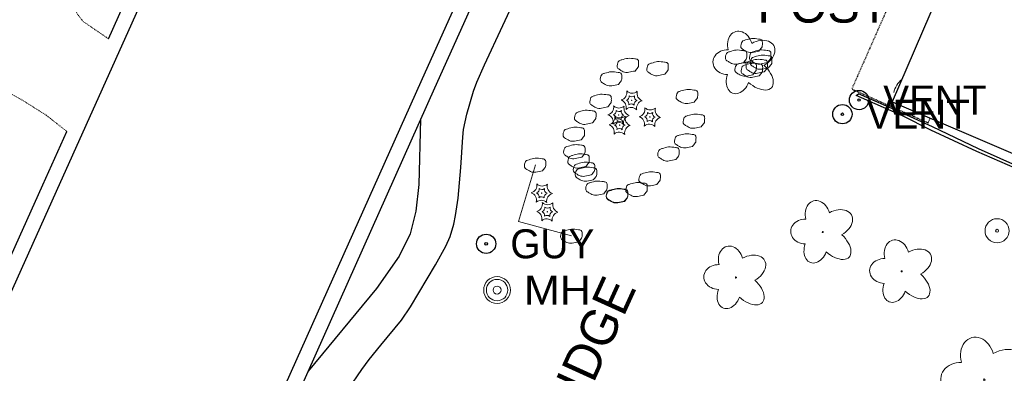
# Model space of a CAD drawing. Extents: x 386588 to 390135, y 96998 to 113606.
# Tile 49 of 92: x 388175 to 388338, y 102226 to 102284. Entities that reach past the tile are written whole.
import ezdxf
from ezdxf.enums import TextEntityAlignment as Align

# ---------------------------------------------------------------- set-up
doc = ezdxf.new("R2010")
doc.units = 0
doc.header["$MEASUREMENT"] = 0
doc.linetypes.add('Wisdot3', pattern=[0.1875, 0.125, -0.0625])
for name, color, linetype, lineweight in [('E_BLD', 241, 'Continuous', 25), ('E_DWY', 2, 'Wisdot3', 15), ('E_FEN_Generic', 40, 'Efen', 15), ('E_LAND_Vegetation', 3, 'Continuous', 15), ('E_MISCPROP', 30, 'Continuous', 15), ('E_MISCPROP_HvyDash', 241, 'Wisdot3', 25), ('E_MISCPROP_Railing', 30, 'Continuous', 15), ('E_MISCPROP_Solid', 241, 'Continuous', 15), ('E_RDWY', 21, 'Continuous', 25), ('E_RDWY_AsphConc', 200, 'Continuous', 25), ('E_UTL_AG_Bold', 30, 'Continuous', 25), ('E_UTL_EGuyWire', 200, 'Continuous', 25), ('E_UTL_MH', 30, 'Continuous', 15), ('E_WAL', 40, 'Continuous', 25)]:
    doc.layers.add(name, color=color, linetype=linetype, lineweight=lineweight)
doc.styles.add('Style-dot_font5', font='dot_font5.shx')
doc.styles.add('Style-IGR_FONT_0', font='dot_font15.shx')
doc.linetypes.add('Efen', pattern='A,0.105,-0.0325,[20,dgnlstyle-ewdotudls.shx,S=0.000293,R=0,X=0,Y=0],-0.0325,0.105', length=0.275)

# ---------------------------------------------------------------- blocks, each defined once
blk = doc.blocks.new('GUY')
at = {"layer": 'E_UTL_EGuyWire'}
for radius in [4, 0.5]:
    blk.add_circle((0, 0), radius, dxfattribs=at)
at = {"layer": 'E_UTL_EGuyWire', "style": 'Style-dot_font5'}
blk.add_text('GUY', height=12, dxfattribs=at).set_placement((10, 0), align=Align.MIDDLE_LEFT)
blk = doc.blocks.new('MH')
at = {"layer": 'E_UTL_MH'}
for radius in [5, 4, 1.5]:
    blk.add_circle((0, 0), radius, dxfattribs=at)
at = {"layer": 'E_UTL_MH', "style": 'Style-dot_font5', "width": 1.111111}
blk.add_text('MH', height=10.8, dxfattribs=at).set_placement((10, 0), align=Align.MIDDLE_LEFT)
blk = doc.blocks.new('DTRE')
at = {"layer": 'E_LAND_Vegetation'}
blk.add_circle((-0.18, 0), 0.183, dxfattribs=at)
for centre, major_axis, ratio in [((-1.87, 5.32), (1.36, -4.98), 0.782863), ((4.06, 2.74), (-5.27, -2.93), 0.691916), ((-5.87, 0.15), (4.93, -0.12), 0.832022), ((3.54, -3.71), (-5.01, 4.58), 0.560249), ((-2.49, -5.24), (1.8, 4.86), 0.716896)]:
    blk.add_ellipse(centre, major_axis=major_axis, ratio=ratio, start_param=1.570796, end_param=4.712389, dxfattribs=at)
blk = doc.blocks.new('VENT')
at = {"layer": 'E_UTL_AG_Bold'}
for radius in [4, 0.5]:
    blk.add_circle((0, 0), radius, dxfattribs=at)
at = {"layer": 'E_UTL_AG_Bold', "style": 'Style-dot_font5'}
blk.add_text('VENT', height=12, dxfattribs=at).set_placement((10, 0), align=Align.MIDDLE_LEFT)

msp = doc.modelspace()

# ---------------------------------------------------------------- linework, layer by layer
at = {"layer": 'E_BLD', "ltscale": 5}
for p, q in [((388328.1, 102290.59), (388319.46, 102270.44)), ((388319.46, 102270.44), (388319.46, 102270.44)), ((388319.46, 102270.44), (388351.36, 102256.77))]:
    msp.add_line(p, q, dxfattribs=at)
at = {"layer": 'E_DWY', "flags": 128}
for points in [[(388193.05, 102288.35), (388189.51, 102290.48), (388187.25, 102290.8), (388185.74, 102290.69), (388184.65, 102289.88), (388184, 102288.89), (388183.66, 102287.71), (388183.84, 102286.35), (388184.68, 102284.83), (388185.56, 102283.75), (388189.71, 102280.91)], [(388182.81, 102265.58), (388179.4, 102268.26), (388175.23, 102270.89), (388169.65, 102273.92), (388162.56, 102276.04), (388151.04, 102278.4), (388133.51, 102281.08), (388101.02, 102285.91)]]:
    msp.add_lwpolyline(points, dxfattribs=at)
at = {"layer": 'E_FEN_Generic', "flags": 128}
msp.add_lwpolyline([(388266.39, 102248.28), (388257.58, 102250.66), (388260.4, 102260.02)], dxfattribs=at)
at = {"layer": 'E_LAND_Vegetation'}
for centre, radius in [((388295.1, 102276.96), 0.0916), ((388276.33, 102270.71), 0.0366), ((388274.16, 102268.27), 0.0366), ((388279.34, 102267.95), 0.0366), ((388274.35, 102266.61), 0.0366), ((388261.44, 102255.35), 0.0366), ((388262.37, 102252.26), 0.0366), ((388307.96, 102248.91), 0.0916), ((388321.03, 102242.4), 0.0916), ((388293.59, 102241.38), 0.0916)]:
    msp.add_circle(centre, radius, dxfattribs=at)
for centre, radius, start, end in [((388323.52, 102271.17), 3.89, 128.8654, 167.8983), ((388276.41, 102273.18), 1.29, 225.2113, 310.9762), ((388276.37, 102271.94), 0.645, 225.2113, 310.9762), ((388277.42, 102271.29), 0.645, 165.2113, 250.9762), ((388278.5, 102271.87), 1.29, 165.2113, 250.9762), ((388274.25, 102270.73), 1.29, 225.2113, 310.9762), ((388274.15, 102269.55), 1.29, 345.2113, 70.9762), ((388276.34, 102269.43), 1.29, 165.2113, 250.9762), ((388275.24, 102270.13), 0.645, 345.2113, 70.9762), ((388276.29, 102269.48), 0.645, 45.2113, 130.9762), ((388277.38, 102270.06), 0.645, 105.2018, 190.9838), ((388278.42, 102269.41), 1.29, 105.2018, 190.9838), ((388271.99, 102267.11), 1.29, 345.2113, 70.9762), ((388273.08, 102267.69), 0.645, 345.2113, 70.9762), ((388274.43, 102269.08), 1.29, 225.2113, 310.9762), ((388274.21, 102269.5), 0.645, 225.2113, 310.9762), ((388275.21, 102267.61), 0.645, 105.2018, 190.9838), ((388275.25, 102268.85), 0.645, 165.2113, 250.9762), ((388276.26, 102266.96), 1.29, 105.2018, 190.9838), ((388276.52, 102267.77), 1.29, 165.2113, 250.9762), ((388276.25, 102268.25), 1.29, 45.2113, 130.9762), ((388277.16, 102266.79), 1.29, 345.2113, 70.9762), ((388278.25, 102267.37), 0.645, 345.2113, 70.9762), ((388279.42, 102270.41), 1.29, 225.2113, 310.9762), ((388279.38, 102269.18), 0.645, 225.2113, 310.9762), ((388280.39, 102267.3), 0.645, 105.2018, 190.9838), ((388280.43, 102268.53), 0.645, 165.2113, 250.9762), ((388281.51, 102269.11), 1.29, 165.2113, 250.9762), ((388272.17, 102265.45), 1.29, 345.2113, 70.9762), ((388274.08, 102265.8), 1.29, 45.2113, 130.9762), ((388273.26, 102266.03), 0.645, 345.2113, 70.9762), ((388274.12, 102267.03), 0.645, 45.2113, 130.9762), ((388274.39, 102267.85), 0.645, 225.2113, 310.9762), ((388275.39, 102265.96), 0.645, 105.2018, 190.9838), ((388275.44, 102267.19), 0.645, 165.2113, 250.9762), ((388276.44, 102265.31), 1.29, 105.2018, 190.9838), ((388279.26, 102265.48), 1.29, 45.2113, 130.9762), ((388279.3, 102266.71), 0.645, 45.2113, 130.9762), ((388281.43, 102266.64), 1.29, 105.2018, 190.9838), ((388274.26, 102264.15), 1.29, 45.2113, 130.9762), ((388274.31, 102265.38), 0.645, 45.2113, 130.9762), ((388261.53, 102257.81), 1.29, 225.2113, 310.9762), ((388263.62, 102256.51), 1.29, 165.2113, 250.9762), ((388259.27, 102254.19), 1.29, 345.2113, 70.9762), ((388260.36, 102254.77), 0.645, 345.2113, 70.9762), ((388261.49, 102256.58), 0.645, 225.2113, 310.9762), ((388262.49, 102254.69), 0.645, 105.2018, 190.9838), ((388262.53, 102255.93), 0.645, 165.2113, 250.9762), ((388263.54, 102254.04), 1.29, 105.2018, 190.9838), ((388261.36, 102252.88), 1.29, 45.2113, 130.9762), ((388261.4, 102254.11), 0.645, 45.2113, 130.9762), ((388262.45, 102254.73), 1.29, 225.2113, 310.9762), ((388264.54, 102253.42), 1.29, 165.2113, 250.9762), ((388260.19, 102251.1), 1.29, 345.2113, 70.9762), ((388261.28, 102251.68), 0.645, 345.2113, 70.9762), ((388262.33, 102251.03), 0.645, 45.2113, 130.9762), ((388262.41, 102253.5), 0.645, 225.2113, 310.9762), ((388263.41, 102251.61), 0.645, 105.2018, 190.9838), ((388263.46, 102252.84), 0.645, 165.2113, 250.9762), ((388264.46, 102250.96), 1.29, 105.2018, 190.9838), ((388262.28, 102249.8), 1.29, 45.2113, 130.9762)]:
    msp.add_arc(centre, radius, start, end, dxfattribs=at)
at = {"layer": 'E_LAND_Vegetation', "extrusion": (0, 0, -1)}
for centre, radius in [((-388274.24, 102272.02), 1.29), ((-388275.28, 102271.36), 0.645), ((-388272.07, 102269.57), 1.29), ((-388272.25, 102267.92), 1.29), ((-388273.12, 102268.92), 0.645), ((-388277.24, 102269.25), 1.29), ((-388278.29, 102268.6), 0.645), ((-388273.3, 102267.26), 0.645), ((-388259.35, 102256.65), 1.29), ((-388260.4, 102256), 0.645), ((-388260.27, 102253.57), 1.29), ((-388261.32, 102252.91), 0.645)]:
    msp.add_arc(centre, radius, 168.9999, 254.812, dxfattribs=at)
at = {"layer": 'E_LAND_Vegetation'}
for centre, major_axis, ratio in [((388294.25, 102279.62), (0.68, -2.49), 0.782863), ((388294.25, 102279.62), (0.68, -2.49), 0.782863), ((388297.21, 102278.32), (-2.64, -1.46), 0.691916), ((388297.21, 102278.32), (-2.64, -1.46), 0.691916), ((388292.25, 102277.03), (2.47, -0.06), 0.832022), ((388292.25, 102277.03), (2.47, -0.06), 0.832022), ((388296.96, 102275.1), (-2.51, 2.29), 0.560249), ((388296.96, 102275.1), (-2.51, 2.29), 0.560249), ((388293.94, 102274.33), (0.9, 2.43), 0.716896), ((388293.94, 102274.33), (0.9, 2.43), 0.716896), ((388307.12, 102251.57), (0.68, -2.49), 0.782863), ((388307.12, 102251.57), (0.68, -2.49), 0.782863), ((388310.08, 102250.28), (-2.64, -1.46), 0.691916), ((388310.08, 102250.28), (-2.64, -1.46), 0.691916), ((388305.12, 102248.99), (2.47, -0.06), 0.832022), ((388305.12, 102248.99), (2.47, -0.06), 0.832022), ((388309.82, 102247.06), (-2.51, 2.29), 0.560249), ((388309.82, 102247.06), (-2.51, 2.29), 0.560249), ((388292.74, 102244.04), (0.68, -2.49), 0.782863), ((388292.74, 102244.04), (0.68, -2.49), 0.782863), ((388306.81, 102246.29), (0.9, 2.43), 0.716896), ((388306.81, 102246.29), (0.9, 2.43), 0.716896), ((388320.19, 102245.06), (0.68, -2.49), 0.782863), ((388320.19, 102245.06), (0.68, -2.49), 0.782863), ((388295.7, 102242.75), (-2.64, -1.46), 0.691916), ((388295.7, 102242.75), (-2.64, -1.46), 0.691916), ((388323.15, 102243.76), (-2.64, -1.46), 0.691916), ((388323.15, 102243.76), (-2.64, -1.46), 0.691916), ((388290.74, 102241.46), (2.47, -0.06), 0.832022), ((388290.74, 102241.46), (2.47, -0.06), 0.832022), ((388318.19, 102242.47), (2.47, -0.06), 0.832022), ((388318.19, 102242.47), (2.47, -0.06), 0.832022), ((388322.9, 102240.54), (-2.51, 2.29), 0.560249), ((388322.9, 102240.54), (-2.51, 2.29), 0.560249), ((388295.45, 102239.53), (-2.51, 2.29), 0.560249), ((388295.45, 102239.53), (-2.51, 2.29), 0.560249), ((388319.88, 102239.77), (0.9, 2.43), 0.716896), ((388319.88, 102239.77), (0.9, 2.43), 0.716896), ((388292.43, 102238.76), (0.9, 2.43), 0.716896), ((388292.43, 102238.76), (0.9, 2.43), 0.716896)]:
    msp.add_ellipse(centre, major_axis=major_axis, ratio=ratio, start_param=1.570796, end_param=4.712389, dxfattribs=at)
at = {"layer": 'E_MISCPROP'}
for radius in [2, 0.25]:
    msp.add_circle((388336.82, 102249.12), radius, dxfattribs=at)
at = {"layer": 'E_MISCPROP_HvyDash', "flags": 128}
msp.add_lwpolyline([(388326.96, 102287.93), (388320.72, 102290.61), (388312.76, 102272.59), (388325.41, 102266.99), (388325.74, 102267.75)], dxfattribs=at)
at = {"layer": 'E_MISCPROP_Solid'}
for points in [[(388297.39, 102278.86), (388297.54, 102279.05), (388297.69, 102279.24), (388297.84, 102279.43), (388297.99, 102279.61), (388297.96, 102279.89), (388297.96, 102280.12), (388297.96, 102280.32), (388298, 102280.52), (388297.82, 102280.71), (388297.67, 102280.87), (388297.51, 102280.83), (388297.34, 102280.85), (388296.96, 102280.91), (388296.56, 102281), (388296.18, 102280.95), (388295.84, 102280.91), (388295.52, 102280.81), (388295.18, 102280.71), (388295.03, 102280.67), (388294.88, 102280.63), (388294.73, 102280.55), (388294.61, 102280.47), (388294.57, 102280.33), (388294.52, 102280.21), (388294.41, 102279.93), (388294.3, 102279.5), (388294.54, 102279.29), (388294.7, 102279.15), (388294.87, 102279.06), (388295.04, 102278.95), (388295.17, 102278.88), (388295.28, 102278.8), (388295.42, 102278.74), (388295.71, 102278.61), (388296.03, 102278.59), (388296.32, 102278.64), (388296.68, 102278.72), (388297.04, 102278.79), (388297.39, 102278.86)], [(388276.91, 102275.57), (388277.06, 102275.76), (388277.21, 102275.95), (388277.36, 102276.14), (388277.51, 102276.33), (388277.48, 102276.6), (388277.48, 102276.83), (388277.48, 102277.03), (388277.52, 102277.24), (388277.34, 102277.43), (388277.19, 102277.58), (388277.03, 102277.55), (388276.86, 102277.57), (388276.47, 102277.63), (388276.08, 102277.71), (388275.7, 102277.66), (388275.36, 102277.62), (388275.03, 102277.52), (388274.7, 102277.43), (388274.55, 102277.38), (388274.4, 102277.35), (388274.25, 102277.26), (388274.13, 102277.19), (388274.08, 102277.05), (388274.04, 102276.93), (388273.93, 102276.64), (388273.82, 102276.21), (388274.06, 102276), (388274.22, 102275.86), (388274.39, 102275.77), (388274.56, 102275.67), (388274.68, 102275.59), (388274.8, 102275.52), (388274.94, 102275.45), (388275.23, 102275.33), (388275.54, 102275.3), (388275.84, 102275.36), (388276.2, 102275.43), (388276.55, 102275.5), (388276.91, 102275.57)], [(388294.83, 102276.95), (388294.98, 102277.14), (388295.13, 102277.33), (388295.28, 102277.52), (388295.43, 102277.7), (388295.4, 102277.98), (388295.4, 102278.21), (388295.41, 102278.41), (388295.44, 102278.61), (388295.26, 102278.8), (388295.11, 102278.95), (388294.95, 102278.92), (388294.79, 102278.94), (388294.4, 102279), (388294, 102279.09), (388293.62, 102279.04), (388293.29, 102279), (388292.96, 102278.9), (388292.62, 102278.8), (388292.47, 102278.76), (388292.32, 102278.72), (388292.17, 102278.63), (388292.05, 102278.56), (388292.01, 102278.42), (388291.96, 102278.3), (388291.85, 102278.02), (388291.74, 102277.59), (388291.98, 102277.37), (388292.14, 102277.24), (388292.31, 102277.15), (388292.48, 102277.04), (388292.61, 102276.97), (388292.72, 102276.89), (388292.86, 102276.83), (388293.15, 102276.7), (388293.47, 102276.67), (388293.76, 102276.73), (388294.12, 102276.8), (388294.48, 102276.88), (388294.83, 102276.95)], [(388298.81, 102276.96), (388298.97, 102277.15), (388299.12, 102277.34), (388299.27, 102277.53), (388299.41, 102277.71), (388299.38, 102277.99), (388299.38, 102278.22), (388299.39, 102278.42), (388299.42, 102278.62), (388299.24, 102278.81), (388299.09, 102278.97), (388298.93, 102278.93), (388298.77, 102278.96), (388298.38, 102279.01), (388297.99, 102279.1), (388297.6, 102279.05), (388297.27, 102279.01), (388296.94, 102278.91), (388296.61, 102278.81), (388296.45, 102278.77), (388296.3, 102278.74), (388296.16, 102278.65), (388296.03, 102278.58), (388295.99, 102278.44), (388295.94, 102278.32), (388295.83, 102278.03), (388295.73, 102277.6), (388295.97, 102277.39), (388296.12, 102277.25), (388296.29, 102277.16), (388296.46, 102277.06), (388296.59, 102276.98), (388296.7, 102276.9), (388296.84, 102276.84), (388297.14, 102276.72), (388297.45, 102276.69), (388297.75, 102276.75), (388298.1, 102276.82), (388298.46, 102276.89), (388298.81, 102276.96)], [(388298.98, 102276.1), (388299.13, 102276.29), (388299.28, 102276.48), (388299.43, 102276.67), (388299.57, 102276.85), (388299.54, 102277.13), (388299.55, 102277.36), (388299.55, 102277.56), (388299.59, 102277.76), (388299.4, 102277.95), (388299.26, 102278.11), (388299.09, 102278.07), (388298.93, 102278.1), (388298.54, 102278.15), (388298.15, 102278.24), (388297.77, 102278.19), (388297.43, 102278.15), (388297.1, 102278.05), (388296.77, 102277.95), (388296.61, 102277.91), (388296.47, 102277.88), (388296.32, 102277.79), (388296.2, 102277.71), (388296.15, 102277.58), (388296.1, 102277.45), (388296, 102277.17), (388295.89, 102276.74), (388296.13, 102276.53), (388296.28, 102276.39), (388296.45, 102276.3), (388296.63, 102276.19), (388296.75, 102276.12), (388296.87, 102276.04), (388297.01, 102275.98), (388297.3, 102275.85), (388297.61, 102275.83), (388297.91, 102275.89), (388298.27, 102275.96), (388298.62, 102276.03), (388298.98, 102276.1)], [(388281.82, 102275.02), (388281.97, 102275.21), (388282.12, 102275.4), (388282.27, 102275.59), (388282.42, 102275.78), (388282.39, 102276.05), (388282.39, 102276.28), (388282.39, 102276.48), (388282.43, 102276.69), (388282.25, 102276.88), (388282.1, 102277.03), (388281.94, 102277), (388281.77, 102277.02), (388281.39, 102277.08), (388280.99, 102277.16), (388280.61, 102277.12), (388280.27, 102277.07), (388279.95, 102276.97), (388279.61, 102276.88), (388279.46, 102276.83), (388279.31, 102276.8), (388279.16, 102276.71), (388279.04, 102276.64), (388279, 102276.5), (388278.95, 102276.38), (388278.84, 102276.09), (388278.73, 102275.66), (388278.97, 102275.45), (388279.13, 102275.31), (388279.3, 102275.22), (388279.47, 102275.12), (388279.6, 102275.04), (388279.71, 102274.97), (388279.85, 102274.91), (388280.14, 102274.78), (388280.46, 102274.75), (388280.75, 102274.81), (388281.11, 102274.88), (388281.47, 102274.95), (388281.82, 102275.02)], [(388296.4, 102274.95), (388296.55, 102275.14), (388296.7, 102275.33), (388296.85, 102275.52), (388296.99, 102275.71), (388296.97, 102275.98), (388296.97, 102276.21), (388296.97, 102276.41), (388297.01, 102276.62), (388296.83, 102276.81), (388296.68, 102276.96), (388296.52, 102276.92), (388296.35, 102276.95), (388295.96, 102277.01), (388295.57, 102277.09), (388295.19, 102277.04), (388294.85, 102277), (388294.52, 102276.9), (388294.19, 102276.81), (388294.03, 102276.76), (388293.89, 102276.73), (388293.74, 102276.64), (388293.62, 102276.57), (388293.57, 102276.43), (388293.53, 102276.31), (388293.42, 102276.02), (388293.31, 102275.59), (388293.55, 102275.38), (388293.7, 102275.24), (388293.87, 102275.15), (388294.05, 102275.05), (388294.17, 102274.97), (388294.29, 102274.89), (388294.43, 102274.83), (388294.72, 102274.71), (388295.03, 102274.68), (388295.33, 102274.74), (388295.69, 102274.81), (388296.04, 102274.88), (388296.4, 102274.95)], [(388297.44, 102274.75), (388297.59, 102274.94), (388297.74, 102275.13), (388297.89, 102275.32), (388298.03, 102275.51), (388298, 102275.78), (388298.01, 102276.01), (388298.01, 102276.21), (388298.05, 102276.42), (388297.86, 102276.61), (388297.72, 102276.76), (388297.55, 102276.73), (388297.39, 102276.75), (388297, 102276.81), (388296.61, 102276.89), (388296.23, 102276.84), (388295.89, 102276.8), (388295.56, 102276.7), (388295.23, 102276.61), (388295.07, 102276.56), (388294.93, 102276.53), (388294.78, 102276.44), (388294.66, 102276.37), (388294.61, 102276.23), (388294.56, 102276.11), (388294.46, 102275.82), (388294.35, 102275.39), (388294.59, 102275.18), (388294.74, 102275.04), (388294.91, 102274.95), (388295.09, 102274.85), (388295.21, 102274.77), (388295.33, 102274.7), (388295.47, 102274.63), (388295.76, 102274.51), (388296.07, 102274.48), (388296.37, 102274.54), (388296.73, 102274.61), (388297.08, 102274.68), (388297.44, 102274.75)], [(388298.25, 102275.41), (388298.4, 102275.6), (388298.55, 102275.79), (388298.7, 102275.98), (388298.85, 102276.16), (388298.82, 102276.44), (388298.82, 102276.67), (388298.83, 102276.87), (388298.86, 102277.07), (388298.68, 102277.26), (388298.53, 102277.41), (388298.37, 102277.38), (388298.21, 102277.4), (388297.82, 102277.46), (388297.42, 102277.55), (388297.04, 102277.5), (388296.71, 102277.46), (388296.38, 102277.36), (388296.04, 102277.26), (388295.89, 102277.22), (388295.74, 102277.18), (388295.59, 102277.09), (388295.47, 102277.02), (388295.43, 102276.88), (388295.38, 102276.76), (388295.27, 102276.48), (388295.16, 102276.05), (388295.4, 102275.83), (388295.56, 102275.7), (388295.73, 102275.61), (388295.9, 102275.5), (388296.03, 102275.43), (388296.14, 102275.35), (388296.28, 102275.29), (388296.57, 102275.16), (388296.89, 102275.13), (388297.18, 102275.19), (388297.54, 102275.26), (388297.9, 102275.34), (388298.25, 102275.41)], [(388274.12, 102273.36), (388274.27, 102273.55), (388274.42, 102273.74), (388274.57, 102273.93), (388274.72, 102274.11), (388274.69, 102274.39), (388274.69, 102274.62), (388274.7, 102274.82), (388274.73, 102275.02), (388274.55, 102275.21), (388274.4, 102275.36), (388274.24, 102275.33), (388274.08, 102275.35), (388273.69, 102275.41), (388273.29, 102275.49), (388272.91, 102275.45), (388272.58, 102275.41), (388272.25, 102275.3), (388271.91, 102275.21), (388271.76, 102275.17), (388271.61, 102275.13), (388271.46, 102275.04), (388271.34, 102274.97), (388271.3, 102274.83), (388271.25, 102274.71), (388271.14, 102274.42), (388271.03, 102274), (388271.27, 102273.78), (388271.43, 102273.65), (388271.6, 102273.55), (388271.77, 102273.45), (388271.9, 102273.38), (388272.01, 102273.3), (388272.15, 102273.24), (388272.44, 102273.11), (388272.76, 102273.08), (388273.05, 102273.14), (388273.41, 102273.21), (388273.77, 102273.29), (388274.12, 102273.36)], [(388272.39, 102269.63), (388272.54, 102269.82), (388272.69, 102270.01), (388272.84, 102270.2), (388272.99, 102270.38), (388272.96, 102270.66), (388272.96, 102270.89), (388272.96, 102271.09), (388273, 102271.29), (388272.82, 102271.48), (388272.67, 102271.63), (388272.51, 102271.6), (388272.34, 102271.62), (388271.96, 102271.68), (388271.56, 102271.76), (388271.18, 102271.72), (388270.84, 102271.68), (388270.51, 102271.57), (388270.18, 102271.48), (388270.03, 102271.44), (388269.88, 102271.4), (388269.73, 102271.31), (388269.61, 102271.24), (388269.56, 102271.1), (388269.52, 102270.98), (388269.41, 102270.69), (388269.3, 102270.27), (388269.54, 102270.05), (388269.7, 102269.92), (388269.87, 102269.82), (388270.04, 102269.72), (388270.17, 102269.65), (388270.28, 102269.57), (388270.42, 102269.51), (388270.71, 102269.38), (388271.03, 102269.35), (388271.32, 102269.41), (388271.68, 102269.48), (388272.03, 102269.56), (388272.39, 102269.63)], [(388286.69, 102270.42), (388286.84, 102270.61), (388286.99, 102270.8), (388287.14, 102270.99), (388287.28, 102271.17), (388287.25, 102271.45), (388287.26, 102271.68), (388287.26, 102271.88), (388287.3, 102272.08), (388287.11, 102272.27), (388286.97, 102272.42), (388286.8, 102272.39), (388286.64, 102272.41), (388286.25, 102272.47), (388285.86, 102272.55), (388285.48, 102272.51), (388285.14, 102272.47), (388284.81, 102272.36), (388284.48, 102272.27), (388284.32, 102272.23), (388284.18, 102272.19), (388284.03, 102272.1), (388283.91, 102272.03), (388283.86, 102271.89), (388283.81, 102271.77), (388283.71, 102271.48), (388283.6, 102271.06), (388283.84, 102270.84), (388283.99, 102270.71), (388284.16, 102270.61), (388284.34, 102270.51), (388284.46, 102270.44), (388284.58, 102270.36), (388284.72, 102270.3), (388285.01, 102270.17), (388285.32, 102270.14), (388285.62, 102270.2), (388285.98, 102270.27), (388286.33, 102270.35), (388286.69, 102270.42)], [(388269.86, 102266.98), (388270.01, 102267.17), (388270.16, 102267.36), (388270.31, 102267.55), (388270.45, 102267.73), (388270.43, 102268.01), (388270.43, 102268.24), (388270.43, 102268.44), (388270.47, 102268.64), (388270.29, 102268.83), (388270.14, 102268.98), (388269.98, 102268.95), (388269.81, 102268.97), (388269.42, 102269.03), (388269.03, 102269.11), (388268.65, 102269.07), (388268.31, 102269.03), (388267.98, 102268.92), (388267.65, 102268.83), (388267.49, 102268.79), (388267.35, 102268.75), (388267.2, 102268.66), (388267.08, 102268.59), (388267.03, 102268.45), (388266.99, 102268.33), (388266.88, 102268.04), (388266.77, 102267.62), (388267.01, 102267.4), (388267.16, 102267.27), (388267.33, 102267.17), (388267.51, 102267.07), (388267.63, 102267), (388267.75, 102266.92), (388267.89, 102266.86), (388268.18, 102266.73), (388268.49, 102266.7), (388268.79, 102266.76), (388269.15, 102266.83), (388269.5, 102266.91), (388269.86, 102266.98)], [(388287.84, 102266.33), (388287.99, 102266.52), (388288.14, 102266.71), (388288.29, 102266.9), (388288.43, 102267.08), (388288.4, 102267.36), (388288.41, 102267.59), (388288.41, 102267.79), (388288.45, 102267.99), (388288.26, 102268.18), (388288.12, 102268.33), (388287.95, 102268.3), (388287.79, 102268.32), (388287.4, 102268.38), (388287.01, 102268.46), (388286.63, 102268.42), (388286.29, 102268.38), (388285.96, 102268.27), (388285.63, 102268.18), (388285.47, 102268.14), (388285.33, 102268.1), (388285.18, 102268.01), (388285.06, 102267.94), (388285.01, 102267.8), (388284.96, 102267.68), (388284.86, 102267.39), (388284.75, 102266.97), (388284.99, 102266.75), (388285.14, 102266.62), (388285.31, 102266.52), (388285.49, 102266.42), (388285.61, 102266.35), (388285.73, 102266.27), (388285.87, 102266.21), (388286.16, 102266.08), (388286.47, 102266.05), (388286.77, 102266.11), (388287.13, 102266.18), (388287.48, 102266.26), (388287.84, 102266.33)], [(388267.96, 102264.17), (388268.11, 102264.36), (388268.26, 102264.55), (388268.41, 102264.74), (388268.56, 102264.92), (388268.53, 102265.2), (388268.53, 102265.43), (388268.53, 102265.63), (388268.57, 102265.83), (388268.39, 102266.02), (388268.24, 102266.18), (388268.08, 102266.14), (388267.91, 102266.17), (388267.52, 102266.22), (388267.13, 102266.31), (388266.75, 102266.26), (388266.41, 102266.22), (388266.08, 102266.12), (388265.75, 102266.02), (388265.6, 102265.98), (388265.45, 102265.95), (388265.3, 102265.86), (388265.18, 102265.78), (388265.13, 102265.65), (388265.09, 102265.52), (388264.98, 102265.24), (388264.87, 102264.81), (388265.11, 102264.6), (388265.27, 102264.46), (388265.44, 102264.37), (388265.61, 102264.26), (388265.73, 102264.19), (388265.85, 102264.11), (388265.99, 102264.05), (388266.28, 102263.92), (388266.59, 102263.9), (388266.89, 102263.96), (388267.25, 102264.03), (388267.6, 102264.1), (388267.96, 102264.17)], [(388286.4, 102263.09), (388286.55, 102263.28), (388286.7, 102263.47), (388286.85, 102263.66), (388287, 102263.84), (388286.97, 102264.12), (388286.97, 102264.35), (388286.98, 102264.55), (388287.01, 102264.75), (388286.83, 102264.94), (388286.68, 102265.09), (388286.52, 102265.06), (388286.36, 102265.08), (388285.97, 102265.14), (388285.58, 102265.23), (388285.19, 102265.18), (388284.86, 102265.14), (388284.53, 102265.04), (388284.2, 102264.94), (388284.04, 102264.9), (388283.89, 102264.86), (388283.74, 102264.77), (388283.62, 102264.7), (388283.58, 102264.56), (388283.53, 102264.44), (388283.42, 102264.16), (388283.31, 102263.73), (388283.55, 102263.51), (388283.71, 102263.38), (388283.88, 102263.29), (388284.05, 102263.18), (388284.18, 102263.11), (388284.29, 102263.03), (388284.43, 102262.97), (388284.72, 102262.84), (388285.04, 102262.81), (388285.34, 102262.87), (388285.69, 102262.94), (388286.05, 102263.02), (388286.4, 102263.09)], [(388268.06, 102261.28), (388268.21, 102261.47), (388268.36, 102261.66), (388268.51, 102261.85), (388268.65, 102262.03), (388268.62, 102262.31), (388268.63, 102262.54), (388268.63, 102262.74), (388268.67, 102262.94), (388268.48, 102263.13), (388268.34, 102263.29), (388268.17, 102263.25), (388268.01, 102263.28), (388267.62, 102263.33), (388267.23, 102263.42), (388266.85, 102263.37), (388266.51, 102263.33), (388266.18, 102263.23), (388265.85, 102263.13), (388265.69, 102263.09), (388265.55, 102263.06), (388265.4, 102262.97), (388265.28, 102262.9), (388265.23, 102262.76), (388265.18, 102262.64), (388265.08, 102262.35), (388264.97, 102261.92), (388265.21, 102261.71), (388265.36, 102261.57), (388265.53, 102261.48), (388265.71, 102261.38), (388265.83, 102261.3), (388265.95, 102261.22), (388266.09, 102261.16), (388266.38, 102261.04), (388266.69, 102261.01), (388266.99, 102261.07), (388267.35, 102261.14), (388267.7, 102261.21), (388268.06, 102261.28)], [(388283.63, 102260.9), (388283.78, 102261.09), (388283.93, 102261.28), (388284.08, 102261.47), (388284.23, 102261.65), (388284.2, 102261.93), (388284.2, 102262.16), (388284.21, 102262.36), (388284.24, 102262.56), (388284.06, 102262.75), (388283.91, 102262.9), (388283.75, 102262.87), (388283.59, 102262.89), (388283.2, 102262.95), (388282.8, 102263.03), (388282.42, 102262.99), (388282.09, 102262.95), (388281.76, 102262.84), (388281.42, 102262.75), (388281.27, 102262.71), (388281.12, 102262.67), (388280.97, 102262.58), (388280.85, 102262.51), (388280.81, 102262.37), (388280.76, 102262.25), (388280.65, 102261.96), (388280.54, 102261.54), (388280.78, 102261.32), (388280.94, 102261.19), (388281.11, 102261.09), (388281.28, 102260.99), (388281.41, 102260.92), (388281.52, 102260.84), (388281.66, 102260.78), (388281.95, 102260.65), (388282.27, 102260.62), (388282.56, 102260.68), (388282.92, 102260.75), (388283.28, 102260.83), (388283.63, 102260.9)], [(388268.74, 102259.75), (388268.9, 102259.94), (388269.05, 102260.13), (388269.2, 102260.32), (388269.34, 102260.5), (388269.31, 102260.78), (388269.31, 102261.01), (388269.32, 102261.21), (388269.35, 102261.41), (388269.17, 102261.6), (388269.02, 102261.75), (388268.86, 102261.72), (388268.7, 102261.74), (388268.31, 102261.8), (388267.92, 102261.89), (388267.53, 102261.84), (388267.2, 102261.8), (388266.87, 102261.7), (388266.54, 102261.6), (388266.38, 102261.56), (388266.23, 102261.52), (388266.09, 102261.43), (388265.96, 102261.36), (388265.92, 102261.22), (388265.87, 102261.1), (388265.76, 102260.82), (388265.66, 102260.39), (388265.9, 102260.17), (388266.05, 102260.04), (388266.22, 102259.95), (388266.39, 102259.84), (388266.52, 102259.77), (388266.63, 102259.69), (388266.77, 102259.63), (388267.07, 102259.5), (388267.38, 102259.47), (388267.68, 102259.53), (388268.03, 102259.6), (388268.39, 102259.68), (388268.74, 102259.75)], [(388261.56, 102259.04), (388261.71, 102259.23), (388261.86, 102259.42), (388262.01, 102259.61), (388262.15, 102259.79), (388262.12, 102260.07), (388262.13, 102260.3), (388262.13, 102260.5), (388262.17, 102260.7), (388261.98, 102260.89), (388261.84, 102261.05), (388261.67, 102261.01), (388261.51, 102261.04), (388261.12, 102261.09), (388260.73, 102261.18), (388260.35, 102261.13), (388260.01, 102261.09), (388259.68, 102260.99), (388259.35, 102260.89), (388259.19, 102260.85), (388259.05, 102260.82), (388258.9, 102260.73), (388258.78, 102260.66), (388258.73, 102260.52), (388258.68, 102260.4), (388258.58, 102260.11), (388258.47, 102259.68), (388258.71, 102259.47), (388258.86, 102259.33), (388259.03, 102259.24), (388259.21, 102259.14), (388259.33, 102259.06), (388259.45, 102258.98), (388259.59, 102258.92), (388259.88, 102258.8), (388260.19, 102258.77), (388260.49, 102258.83), (388260.85, 102258.9), (388261.2, 102258.97), (388261.56, 102259.04)], [(388269.65, 102258.37), (388269.8, 102258.56), (388269.95, 102258.75), (388270.1, 102258.94), (388270.25, 102259.12), (388270.22, 102259.4), (388270.22, 102259.63), (388270.22, 102259.83), (388270.26, 102260.03), (388270.08, 102260.22), (388269.93, 102260.38), (388269.77, 102260.34), (388269.6, 102260.37), (388269.21, 102260.42), (388268.82, 102260.51), (388268.44, 102260.46), (388268.1, 102260.42), (388267.77, 102260.32), (388267.44, 102260.22), (388267.29, 102260.18), (388267.14, 102260.15), (388266.99, 102260.06), (388266.87, 102259.99), (388266.82, 102259.85), (388266.78, 102259.73), (388266.67, 102259.44), (388266.56, 102259.01), (388266.8, 102258.8), (388266.96, 102258.66), (388267.13, 102258.57), (388267.3, 102258.47), (388267.42, 102258.39), (388267.54, 102258.31), (388267.68, 102258.25), (388267.97, 102258.13), (388268.28, 102258.1), (388268.58, 102258.16), (388268.94, 102258.23), (388269.29, 102258.3), (388269.65, 102258.37)], [(388269.98, 102257.56), (388270.13, 102257.75), (388270.28, 102257.94), (388270.43, 102258.13), (388270.58, 102258.31), (388270.55, 102258.59), (388270.55, 102258.82), (388270.56, 102259.02), (388270.59, 102259.22), (388270.41, 102259.41), (388270.26, 102259.57), (388270.1, 102259.53), (388269.94, 102259.56), (388269.55, 102259.61), (388269.16, 102259.7), (388268.77, 102259.65), (388268.44, 102259.61), (388268.11, 102259.51), (388267.78, 102259.41), (388267.62, 102259.37), (388267.47, 102259.34), (388267.32, 102259.25), (388267.2, 102259.17), (388267.16, 102259.04), (388267.11, 102258.91), (388267, 102258.63), (388266.89, 102258.2), (388267.13, 102257.99), (388267.29, 102257.85), (388267.46, 102257.76), (388267.63, 102257.65), (388267.76, 102257.58), (388267.87, 102257.5), (388268.01, 102257.44), (388268.3, 102257.31), (388268.62, 102257.29), (388268.92, 102257.35), (388269.27, 102257.42), (388269.63, 102257.49), (388269.98, 102257.56)], [(388280.51, 102256.78), (388280.66, 102256.97), (388280.81, 102257.16), (388280.96, 102257.35), (388281.1, 102257.53), (388281.07, 102257.81), (388281.08, 102258.04), (388281.08, 102258.24), (388281.12, 102258.44), (388280.93, 102258.63), (388280.79, 102258.79), (388280.62, 102258.75), (388280.46, 102258.77), (388280.07, 102258.83), (388279.68, 102258.92), (388279.3, 102258.87), (388278.96, 102258.83), (388278.63, 102258.73), (388278.3, 102258.63), (388278.14, 102258.59), (388278, 102258.55), (388277.85, 102258.47), (388277.73, 102258.39), (388277.68, 102258.25), (388277.63, 102258.13), (388277.53, 102257.85), (388277.42, 102257.42), (388277.66, 102257.21), (388277.81, 102257.07), (388277.98, 102256.98), (388278.16, 102256.87), (388278.28, 102256.8), (388278.4, 102256.72), (388278.54, 102256.66), (388278.83, 102256.53), (388279.14, 102256.51), (388279.44, 102256.56), (388279.8, 102256.64), (388280.15, 102256.71), (388280.51, 102256.78)], [(388271.71, 102255.26), (388271.86, 102255.45), (388272.01, 102255.64), (388272.16, 102255.83), (388272.31, 102256.01), (388272.28, 102256.29), (388272.28, 102256.51), (388272.28, 102256.71), (388272.32, 102256.92), (388272.14, 102257.11), (388271.99, 102257.26), (388271.83, 102257.23), (388271.66, 102257.25), (388271.27, 102257.31), (388270.88, 102257.39), (388270.5, 102257.35), (388270.16, 102257.31), (388269.83, 102257.2), (388269.5, 102257.11), (388269.35, 102257.06), (388269.2, 102257.03), (388269.05, 102256.94), (388268.93, 102256.87), (388268.88, 102256.73), (388268.84, 102256.61), (388268.73, 102256.32), (388268.62, 102255.89), (388268.86, 102255.68), (388269.02, 102255.55), (388269.19, 102255.45), (388269.36, 102255.35), (388269.48, 102255.27), (388269.6, 102255.2), (388269.74, 102255.14), (388270.03, 102255.01), (388270.34, 102254.98), (388270.64, 102255.04), (388271, 102255.11), (388271.35, 102255.18), (388271.71, 102255.26)], [(388278.34, 102255.01), (388278.5, 102255.2), (388278.65, 102255.39), (388278.8, 102255.58), (388278.94, 102255.77), (388278.91, 102256.04), (388278.91, 102256.27), (388278.92, 102256.47), (388278.95, 102256.68), (388278.77, 102256.87), (388278.62, 102257.02), (388278.46, 102256.98), (388278.3, 102257.01), (388277.91, 102257.07), (388277.52, 102257.15), (388277.13, 102257.1), (388276.8, 102257.06), (388276.47, 102256.96), (388276.14, 102256.87), (388275.98, 102256.82), (388275.83, 102256.79), (388275.69, 102256.7), (388275.56, 102256.63), (388275.52, 102256.49), (388275.47, 102256.37), (388275.36, 102256.08), (388275.26, 102255.65), (388275.5, 102255.44), (388275.65, 102255.3), (388275.82, 102255.21), (388275.99, 102255.11), (388276.12, 102255.03), (388276.23, 102254.95), (388276.37, 102254.89), (388276.67, 102254.77), (388276.98, 102254.74), (388277.28, 102254.8), (388277.63, 102254.87), (388277.99, 102254.94), (388278.34, 102255.01)], [(388275.11, 102254.03), (388275.27, 102254.22), (388275.42, 102254.41), (388275.57, 102254.6), (388275.71, 102254.78), (388275.68, 102255.06), (388275.68, 102255.29), (388275.69, 102255.49), (388275.72, 102255.69), (388275.54, 102255.88), (388275.39, 102256.04), (388275.23, 102256), (388275.07, 102256.03), (388274.68, 102256.08), (388274.29, 102256.17), (388273.9, 102256.12), (388273.57, 102256.08), (388273.24, 102255.98), (388272.91, 102255.88), (388272.75, 102255.84), (388272.6, 102255.81), (388272.46, 102255.72), (388272.33, 102255.64), (388272.29, 102255.51), (388272.24, 102255.38), (388272.13, 102255.1), (388272.03, 102254.67), (388272.27, 102254.46), (388272.42, 102254.32), (388272.59, 102254.23), (388272.76, 102254.12), (388272.89, 102254.05), (388273, 102253.97), (388273.14, 102253.91), (388273.44, 102253.78), (388273.75, 102253.76), (388274.05, 102253.82), (388274.4, 102253.89), (388274.76, 102253.96), (388275.11, 102254.03)], [(388275.12, 102253.96), (388275.27, 102254.15), (388275.42, 102254.34), (388275.57, 102254.53), (388275.72, 102254.71), (388275.69, 102254.99), (388275.69, 102255.22), (388275.7, 102255.42), (388275.73, 102255.62), (388275.55, 102255.81), (388275.4, 102255.97), (388275.24, 102255.93), (388275.08, 102255.96), (388274.69, 102256.01), (388274.29, 102256.1), (388273.91, 102256.05), (388273.58, 102256.01), (388273.25, 102255.91), (388272.91, 102255.81), (388272.76, 102255.77), (388272.61, 102255.74), (388272.46, 102255.65), (388272.34, 102255.57), (388272.3, 102255.44), (388272.25, 102255.31), (388272.14, 102255.03), (388272.03, 102254.6), (388272.27, 102254.39), (388272.43, 102254.25), (388272.6, 102254.16), (388272.77, 102254.05), (388272.9, 102253.98), (388273.01, 102253.9), (388273.15, 102253.84), (388273.44, 102253.71), (388273.76, 102253.69), (388274.05, 102253.75), (388274.41, 102253.82), (388274.77, 102253.89), (388275.12, 102253.96)], [(388267.55, 102247.3), (388267.7, 102247.49), (388267.85, 102247.68), (388268, 102247.87), (388268.14, 102248.06), (388268.12, 102248.33), (388268.12, 102248.56), (388268.12, 102248.76), (388268.16, 102248.97), (388267.98, 102249.16), (388267.83, 102249.31), (388267.67, 102249.28), (388267.5, 102249.3), (388267.11, 102249.36), (388266.72, 102249.44), (388266.34, 102249.4), (388266, 102249.35), (388265.67, 102249.25), (388265.34, 102249.16), (388265.18, 102249.11), (388265.04, 102249.08), (388264.89, 102248.99), (388264.77, 102248.92), (388264.72, 102248.78), (388264.68, 102248.66), (388264.57, 102248.37), (388264.46, 102247.94), (388264.7, 102247.73), (388264.85, 102247.59), (388265.02, 102247.5), (388265.2, 102247.4), (388265.32, 102247.32), (388265.44, 102247.25), (388265.58, 102247.19), (388265.87, 102247.06), (388266.18, 102247.03), (388266.48, 102247.09), (388266.84, 102247.16), (388267.19, 102247.23), (388267.55, 102247.3)]]:
    msp.add_open_spline(points, degree=3, knots=[0, 0, 0, 0, 0.07602, 0.07602, 0.07602, 0.149123, 0.149123, 0.149123, 0.213068, 0.213068, 0.213068, 0.26491, 0.26491, 0.26491, 0.387033, 0.387033, 0.387033, 0.494232, 0.494232, 0.494232, 0.544513, 0.544513, 0.544513, 0.585913, 0.585913, 0.585913, 0.682846, 0.682846, 0.682846, 0.745547, 0.745547, 0.745547, 0.791166, 0.791166, 0.791166, 0.886027, 0.886027, 0.886027, 1, 1, 1, 1], dxfattribs=at)
at = {"layer": 'E_RDWY', "flags": 128}
for points in [[(388526.18, 102912.56), (388515.61, 102886.56), (388497.35, 102845.04), (388478.09, 102801.67), (388462.91, 102767.46), (388445.4, 102729.06), (388423.34, 102679.66), (388401.73, 102631.66), (388379.48, 102581.86), (388358.53, 102534.81), (388335.47, 102483.88), (388311.97, 102431.28), (388287.3, 102376.39), (388268.9, 102334.94), (388241.4, 102273.76), (388219.05, 102223.73), (388199.7, 102180.74), (388197.84, 102175.55)], [(388139.21, 102163.07), (388146.41, 102178.48), (388159.08, 102206.71), (388181.11, 102255.7), (388208.38, 102316.36), (388220.88, 102345.38)], [(388262.54, 102314.69), (388243.68, 102272.74), (388221.33, 102222.7), (388201.98, 102179.72), (388200.53, 102176.16)], [(388189.71, 102280.91), (388193.05, 102288.36)], [(388167, 102230.4), (388178.84, 102256.73), (388182.81, 102265.58)]]:
    msp.add_lwpolyline(points, dxfattribs=at)
at = {"layer": 'E_RDWY_AsphConc', "flags": 128}
for points in [[(388229.38, 102222.84), (388231.67, 102226.17), (388232.88, 102227.8), (388234.78, 102230.18), (388238.22, 102234.32), (388239.73, 102236.53), (388243.88, 102243.49), (388245.59, 102246.57), (388246.27, 102248.16), (388246.88, 102250.23), (388247.17, 102251.65), (388247.58, 102254.53), (388248.07, 102259.59), (388248.37, 102264.6), (388248.51, 102265.88), (388249.03, 102268.41), (388250.14, 102272.24), (388250.7, 102273.72), (388251.95, 102276.62), (388258.01, 102289.69)], [(388241.37, 102267.57), (388241.11, 102256.76), (388240.59, 102252.39), (388239.65, 102248.64), (388237.85, 102244.89), (388234.08, 102239.54), (388222.75, 102225.89)]]:
    msp.add_lwpolyline(points, dxfattribs=at)
at = {"layer": 'E_WAL', "flags": 128}
for points in [[(388353.97, 102254.25), (388353.8, 102253.89), (388344.89, 102257.26), (388333.44, 102262.23), (388325.87, 102265.76), (388321.16, 102268.14), (388313.51, 102271.49), (388313.9, 102271.78)], [(388353.97, 102254.25), (388345, 102257.65), (388333.74, 102262.7), (388326.15, 102266.35), (388321.27, 102268.51), (388313.9, 102271.78)]]:
    msp.add_lwpolyline(points, dxfattribs=at)

# ---------------------------------------------------------------- block references
at = {"layer": 'E_LAND_Vegetation', "xscale": 0.6769248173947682, "yscale": 0.6769248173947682, "zscale": 0.6769248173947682}
msp.add_blockref('DTRE', (388334.82, 102224.46), dxfattribs=at)
at = {"layer": 'E_UTL_AG_Bold', "xscale": 0.3999999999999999, "yscale": 0.3999999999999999, "zscale": 0.3999999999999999}
for p in [(388313.97, 102270.76), (388311.21, 102268.42)]:
    msp.add_blockref('VENT', p, dxfattribs=at)
at = {"layer": 'E_UTL_EGuyWire', "xscale": 0.3999999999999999, "yscale": 0.3999999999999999, "zscale": 0.3999999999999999}
msp.add_blockref('GUY', (388252.24, 102246.96), dxfattribs=at)
at = {"layer": 'E_UTL_MH', "xscale": 0.4444444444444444, "yscale": 0.4444444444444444, "zscale": 0.4444444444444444}
msp.add_blockref('MH', (388254.05, 102239.3), dxfattribs=at)

# ---------------------------------------------------------------- texts
at = {"layer": 'E_MISCPROP', "style": 'Style-dot_font5'}
msp.add_text('POST', height=6, dxfattribs=at).set_placement((388297.14, 102286.58), align=Align.MIDDLE_LEFT)
at = {"layer": 'E_MISCPROP_Railing', "style": 'Style-IGR_FONT_0', "oblique": 360}
msp.add_text('FOOTBRIDGE', height=6, rotation=65.5635, dxfattribs=at).set_placement((388263.48, 102216.69), align=Align.MIDDLE_CENTER)

doc.saveas('drawing.dxf')
